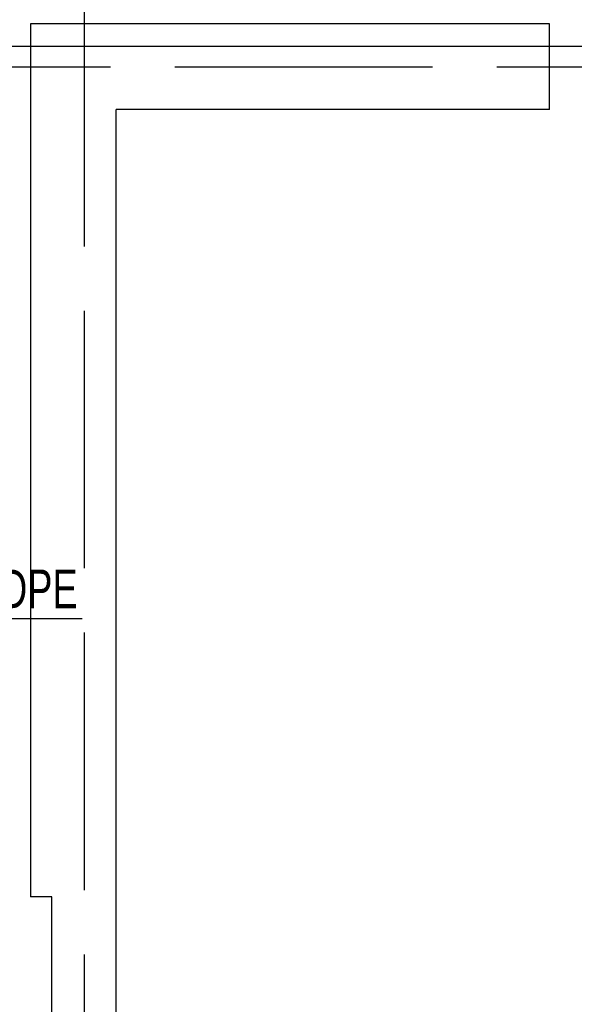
# Model space of a CAD drawing. Header units: millimetres. Extents: x -53858 to 733, y -20463 to 1307.
# Tile 28 of 256: x -51052 to -50794, y -17181 to -16722. Entities that reach past the tile are written whole.
import ezdxf

# ---------------------------------------------------------------- set-up
doc = ezdxf.new("R2010")
doc.units = ezdxf.units.MM
doc.linetypes.add('XREF_2024_11_27_RZUT_BASEN_CAD$0$ACAD_ISO02W100', pattern=[15, 12, -3])
for name, color, linetype in [('_HVAC_opis', 2, 'Continuous'), ('_ściany', 8, 'Continuous'), ('IS_PODKLAD', 252, 'Continuous'), ('XREF_2024_11_27_RZUT_BASEN_CAD$0$_ściany', 8, 'Continuous')]:
    doc.layers.add(name, color=color, linetype=linetype)
doc.layers.add('is_k_przewod_ciś_opis_aranz', color=246, linetype='Continuous', lineweight=30)
doc.styles.add('styl_FI', font='arial.ttf', dxfattribs={"width": 0.9, "height": 16})

# ---------------------------------------------------------------- blocks, each defined once
blk = doc.blocks.new('XREF_2024_11_27_RZUT_BASEN_CAD')
at = {"layer": 'XREF_2024_11_27_RZUT_BASEN_CAD$0$_ściany', "linetype": 'XREF_2024_11_27_RZUT_BASEN_CAD$0$ACAD_ISO02W100', "ltscale": 10}
for p, q in [((-51022.44, -15657.63), (-51022.44, -20462.96)), ((-53680.08, -16743.93), (-49212.84, -16743.93))]:
    blk.add_line(p, q, dxfattribs=at)
at = {"layer": 'XREF_2024_11_27_RZUT_BASEN_CAD$0$_ściany'}
for p, q in [((-50805.44, -16723.93), (-51047.44, -16723.93)), ((-51047.44, -16723.93), (-51047.44, -17130.7)), ((-50805.44, -16763.93), (-50805.44, -16723.93)), ((-51007.44, -17428.93), (-51007.44, -16763.93)), ((-50805.44, -16763.93), (-51007.44, -16763.93)), ((-51037.44, -17130.7), (-51047.44, -17130.7)), ((-51037.44, -17428.93), (-51037.44, -17130.7))]:
    blk.add_line(p, q, dxfattribs=at)

msp = doc.modelspace()

# ---------------------------------------------------------------- linework, layer by layer
at = {"layer": '_HVAC_opis', "color": 250}
msp.add_line((-51094.58, -16734.39), (-50747.21, -16734.39), dxfattribs=at)
at = {"layer": '_ściany'}
for p, q in [((-50805.44, -16723.93), (-51047.44, -16723.93)), ((-50805.44, -16763.93), (-50805.44, -16723.93)), ((-50805.44, -16763.93), (-51007.44, -16763.93))]:
    msp.add_line(p, q, dxfattribs=at)
at = {"layer": 'is_k_przewod_ciś_opis_aranz'}
msp.add_line((-51023.35, -17001.16), (-51242.88, -17001.16), dxfattribs=at)

# ---------------------------------------------------------------- block references
at = {"layer": 'IS_PODKLAD'}
msp.add_blockref('XREF_2024_11_27_RZUT_BASEN_CAD', (0, 0), dxfattribs=at)

# ---------------------------------------------------------------- texts
at = {"layer": 'is_k_przewod_ciś_opis_aranz', "insert": (-51238.68, -16978.28), "char_height": 18, "attachment_point": 1, "rotation": 0.0111, "line_spacing_factor": 0.9, "style": 'styl_FI'}
msp.add_mtext_dynamic_manual_height_columns('{\\W0.7;przewód tłoczny %%C32HDPE}', width=278.7402, gutter_width=100, heights=[0], dxfattribs=at)

doc.saveas('drawing.dxf')
